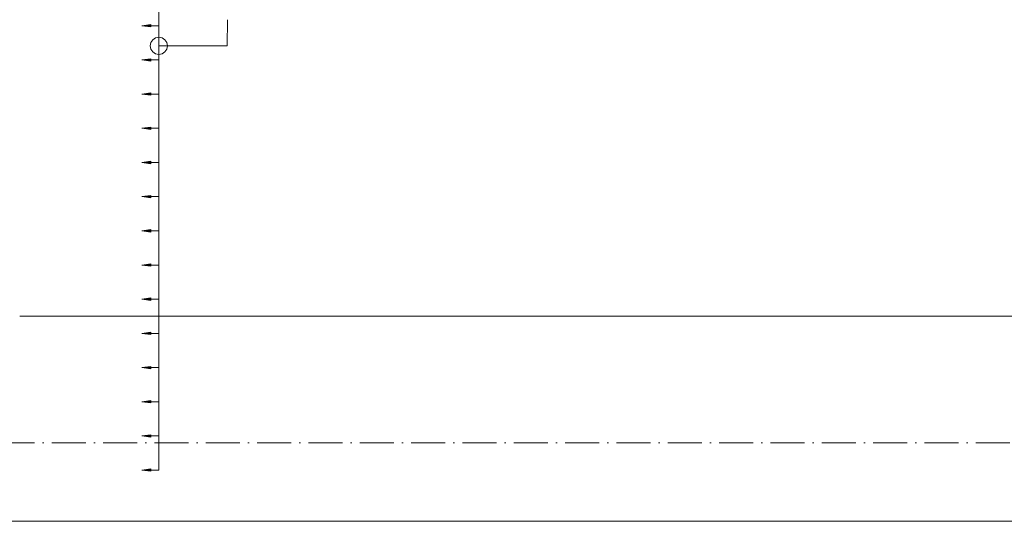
# Model space of a CAD drawing. Header units: millimetres. Extents: x -25607 to 9385, y 1894 to 10168.
# Tile 23 of 181: x -17745 to -14866, y 5770 to 7238. Entities that reach past the tile are written whole.
import ezdxf

# ---------------------------------------------------------------- set-up
doc = ezdxf.new("R2010")
doc.units = ezdxf.units.MM
doc.linetypes.add('Čerchovaná', pattern=[150, 100, -25, 0, -25])
for name, color, linetype, lineweight in [('A-ANNO-DIMS', 211, 'Continuous', 5), ('A-ANNO-DIMS-25', 211, 'Continuous', 5), ('A-FLOR-LEVL', 51, 'Continuous', 5), ('S-BEAM', 12, 'Continuous', 9), ('S-RBAR-IDEN', 171, 'Continuous', 5)]:
    doc.layers.add(name, color=color, linetype=linetype, lineweight=lineweight)
doc.styles.add('Arial_1', font='arial.ttf', dxfattribs={"height": 62.5})
doc.dimstyles.new('Výztuž_kusy__řezy_', dxfattribs={"dimscale": 304.8, "dimtxt": 0.18, "dimasz": 0, "dimexe": 0, "dimexo": 0.0625, "dimgap": 0.082021, "dimtad": 1, "dimdec": 0, "dimzin": 0, "dimdsep": 46, "dimtxsty": 'Arial_1', "dimblk1": 'NONE', "dimblk2": 'NONE', "dimsah": 1, "dimcen": 0.09, "dimazin": 0, "dimtfac": 1, "dimtdec": 4, "dimtix": 1, "dimtmove": 0, "dimatfit": 3, "dimfxl": 0.164042, "dimfxlon": 1, "dimtvp": 1, "dimtfill": 1, "dimtolj": 1, "dimtzin": 0, "dimarcsym": 2})
doc.dimstyles.new('Výztuž_kusy__řezy__1', dxfattribs={"dimscale": 304.8, "dimtxt": 0.18, "dimasz": 0, "dimexe": 0, "dimexo": 0.0625, "dimgap": 0.082021, "dimtad": 1, "dimdec": 0, "dimzin": 0, "dimdsep": 46, "dimtxsty": 'Arial_1', "dimblk1": 'NONE', "dimblk2": 'NONE', "dimsah": 1, "dimcen": 0.09, "dimazin": 0, "dimtfac": 1, "dimtdec": 4, "dimtix": 1, "dimtmove": 0, "dimatfit": 3, "dimfxl": 0.164042, "dimfxlon": 1, "dimtvp": 1, "dimtfill": 1, "dimtolj": 1, "dimtzin": 0, "dimarcsym": 2})

# ---------------------------------------------------------------- blocks, each defined once
blk = doc.blocks.new('DIMBLOCK241-V4')
at = {"layer": 'A-ANNO-DIMS-25'}
for points in [[(-17388.3, 6020), (-17362, 6016.5), (-17362, 6023.5)], [(-17388.3, 5920), (-17362, 5916.5), (-17362, 5923.5)]]:
    blk.add_hatch(color=256, dxfattribs=at).paths.add_polyline_path(points)
for p, q in [((-17362, 6023.5), (-17388.3, 6020)), ((-17388.3, 6020), (-17362, 6016.5)), ((-17338.3, 6020), (-17388.3, 6020)), ((-17362, 6016.5), (-17362, 6023.5)), ((-17338.3, 5920), (-17338.3, 6020)), ((-17338.3, 6020), (-17338.3, 6020)), ((-17362, 5923.5), (-17388.3, 5920)), ((-17388.3, 5920), (-17362, 5916.5)), ((-17338.3, 5920), (-17388.3, 5920)), ((-17362, 5916.5), (-17362, 5923.5)), ((-17338.3, 5920), (-17338.3, 5920))]:
    blk.add_line(p, q, dxfattribs=at)
blk = doc.blocks.new('_None')
blk = doc.blocks.new('DIMBLOCK242-V4')
at = {"layer": 'A-ANNO-DIMS-25'}
for points in [[(-17388.3, 6120), (-17362, 6116.5), (-17362, 6123.5)], [(-17388.3, 6020), (-17362, 6016.5), (-17362, 6023.5)]]:
    blk.add_hatch(color=256, dxfattribs=at).paths.add_polyline_path(points)
for p, q in [((-17362, 6123.5), (-17388.3, 6120)), ((-17388.3, 6120), (-17362, 6116.5)), ((-17338.3, 6120), (-17388.3, 6120)), ((-17362, 6116.5), (-17362, 6123.5)), ((-17338.3, 6020), (-17338.3, 6120)), ((-17338.3, 6120), (-17338.3, 6120)), ((-17362, 6023.5), (-17388.3, 6020)), ((-17388.3, 6020), (-17362, 6016.5)), ((-17338.3, 6020), (-17388.3, 6020)), ((-17362, 6016.5), (-17362, 6023.5)), ((-17338.3, 6020), (-17338.3, 6020))]:
    blk.add_line(p, q, dxfattribs=at)
blk = doc.blocks.new('DIMBLOCK243-V4')
at = {"layer": 'A-ANNO-DIMS-25'}
for points in [[(-17388.3, 6220), (-17362, 6216.5), (-17362, 6223.5)], [(-17388.3, 6120), (-17362, 6116.5), (-17362, 6123.5)]]:
    blk.add_hatch(color=256, dxfattribs=at).paths.add_polyline_path(points)
for p, q in [((-17362, 6223.5), (-17388.3, 6220)), ((-17388.3, 6220), (-17362, 6216.5)), ((-17338.3, 6220), (-17388.3, 6220)), ((-17362, 6216.5), (-17362, 6223.5)), ((-17338.3, 6120), (-17338.3, 6220)), ((-17338.3, 6220), (-17338.3, 6220)), ((-17362, 6123.5), (-17388.3, 6120)), ((-17388.3, 6120), (-17362, 6116.5)), ((-17338.3, 6120), (-17388.3, 6120)), ((-17362, 6116.5), (-17362, 6123.5)), ((-17338.3, 6120), (-17338.3, 6120))]:
    blk.add_line(p, q, dxfattribs=at)
blk = doc.blocks.new('DIMBLOCK244-V4')
at = {"layer": 'A-ANNO-DIMS-25'}
for points in [[(-17388.3, 6320), (-17362, 6316.5), (-17362, 6323.5)], [(-17388.3, 6220), (-17362, 6216.5), (-17362, 6223.5)]]:
    blk.add_hatch(color=256, dxfattribs=at).paths.add_polyline_path(points)
for p, q in [((-17362, 6323.5), (-17388.3, 6320)), ((-17388.3, 6320), (-17362, 6316.5)), ((-17338.3, 6320), (-17388.3, 6320)), ((-17362, 6316.5), (-17362, 6323.5)), ((-17338.3, 6220), (-17338.3, 6320)), ((-17338.3, 6320), (-17338.3, 6320)), ((-17362, 6223.5), (-17388.3, 6220)), ((-17388.3, 6220), (-17362, 6216.5)), ((-17338.3, 6220), (-17388.3, 6220)), ((-17362, 6216.5), (-17362, 6223.5)), ((-17338.3, 6220), (-17338.3, 6220))]:
    blk.add_line(p, q, dxfattribs=at)
blk = doc.blocks.new('DIMBLOCK245-V4')
at = {"layer": 'A-ANNO-DIMS-25'}
for points in [[(-17388.3, 6420), (-17362, 6416.5), (-17362, 6423.5)], [(-17388.3, 6320), (-17362, 6316.5), (-17362, 6323.5)]]:
    blk.add_hatch(color=256, dxfattribs=at).paths.add_polyline_path(points)
for p, q in [((-17362, 6423.5), (-17388.3, 6420)), ((-17388.3, 6420), (-17362, 6416.5)), ((-17338.3, 6420), (-17388.3, 6420)), ((-17362, 6416.5), (-17362, 6423.5)), ((-17338.3, 6320), (-17338.3, 6420)), ((-17338.3, 6420), (-17338.3, 6420)), ((-17362, 6323.5), (-17388.3, 6320)), ((-17388.3, 6320), (-17362, 6316.5)), ((-17338.3, 6320), (-17388.3, 6320)), ((-17362, 6316.5), (-17362, 6323.5)), ((-17338.3, 6320), (-17338.3, 6320))]:
    blk.add_line(p, q, dxfattribs=at)
blk = doc.blocks.new('DIMBLOCK246-V4')
at = {"layer": 'A-ANNO-DIMS-25'}
for points in [[(-17388.3, 6520), (-17362, 6516.5), (-17362, 6523.5)], [(-17388.3, 6420), (-17362, 6416.5), (-17362, 6423.5)]]:
    blk.add_hatch(color=256, dxfattribs=at).paths.add_polyline_path(points)
for p, q in [((-17362, 6523.5), (-17388.3, 6520)), ((-17388.3, 6520), (-17362, 6516.5)), ((-17338.3, 6520), (-17388.3, 6520)), ((-17362, 6516.5), (-17362, 6523.5)), ((-17338.3, 6420), (-17338.3, 6520)), ((-17338.3, 6520), (-17338.3, 6520)), ((-17362, 6423.5), (-17388.3, 6420)), ((-17388.3, 6420), (-17362, 6416.5)), ((-17338.3, 6420), (-17388.3, 6420)), ((-17362, 6416.5), (-17362, 6423.5)), ((-17338.3, 6420), (-17338.3, 6420))]:
    blk.add_line(p, q, dxfattribs=at)
blk = doc.blocks.new('DIMBLOCK247-V4')
at = {"layer": 'A-ANNO-DIMS-25'}
for points in [[(-17388.3, 6620), (-17362, 6616.5), (-17362, 6623.5)], [(-17388.3, 6520), (-17362, 6516.5), (-17362, 6523.5)]]:
    blk.add_hatch(color=256, dxfattribs=at).paths.add_polyline_path(points)
for p, q in [((-17362, 6623.5), (-17388.3, 6620)), ((-17362, 6616.5), (-17362, 6623.5)), ((-17388.3, 6620), (-17362, 6616.5)), ((-17338.3, 6620), (-17388.3, 6620)), ((-17338.3, 6520), (-17338.3, 6620)), ((-17338.3, 6620), (-17338.3, 6620)), ((-17362, 6523.5), (-17388.3, 6520)), ((-17388.3, 6520), (-17362, 6516.5)), ((-17338.3, 6520), (-17388.3, 6520)), ((-17362, 6516.5), (-17362, 6523.5)), ((-17338.3, 6520), (-17338.3, 6520))]:
    blk.add_line(p, q, dxfattribs=at)
blk = doc.blocks.new('DIMBLOCK248-V4')
at = {"layer": 'A-ANNO-DIMS-25'}
for points in [[(-17388.3, 6720), (-17362, 6716.5), (-17362, 6723.5)], [(-17388.3, 6620), (-17362, 6616.5), (-17362, 6623.5)]]:
    blk.add_hatch(color=256, dxfattribs=at).paths.add_polyline_path(points)
for p, q in [((-17362, 6723.5), (-17388.3, 6720)), ((-17388.3, 6720), (-17362, 6716.5)), ((-17338.3, 6720), (-17388.3, 6720)), ((-17362, 6716.5), (-17362, 6723.5)), ((-17338.3, 6620), (-17338.3, 6720)), ((-17338.3, 6720), (-17338.3, 6720)), ((-17362, 6623.5), (-17388.3, 6620)), ((-17362, 6616.5), (-17362, 6623.5)), ((-17388.3, 6620), (-17362, 6616.5)), ((-17338.3, 6620), (-17388.3, 6620)), ((-17338.3, 6620), (-17338.3, 6620))]:
    blk.add_line(p, q, dxfattribs=at)
blk = doc.blocks.new('DIMBLOCK249-V4')
at = {"layer": 'A-ANNO-DIMS-25'}
for points in [[(-17388.3, 6820), (-17362, 6816.5), (-17362, 6823.5)], [(-17388.3, 6720), (-17362, 6716.5), (-17362, 6723.5)]]:
    blk.add_hatch(color=256, dxfattribs=at).paths.add_polyline_path(points)
for p, q in [((-17362, 6823.5), (-17388.3, 6820)), ((-17362, 6816.5), (-17362, 6823.5)), ((-17388.3, 6820), (-17362, 6816.5)), ((-17338.3, 6820), (-17388.3, 6820)), ((-17338.3, 6720), (-17338.3, 6820)), ((-17338.3, 6820), (-17338.3, 6820)), ((-17362, 6723.5), (-17388.3, 6720)), ((-17388.3, 6720), (-17362, 6716.5)), ((-17338.3, 6720), (-17388.3, 6720)), ((-17362, 6716.5), (-17362, 6723.5)), ((-17338.3, 6720), (-17338.3, 6720))]:
    blk.add_line(p, q, dxfattribs=at)
blk = doc.blocks.new('DIMBLOCK250-V4')
at = {"layer": 'A-ANNO-DIMS-25'}
for points in [[(-17388.3, 6920), (-17362, 6916.5), (-17362, 6923.5)], [(-17388.3, 6820), (-17362, 6816.5), (-17362, 6823.5)]]:
    blk.add_hatch(color=256, dxfattribs=at).paths.add_polyline_path(points)
for p, q in [((-17362, 6923.5), (-17388.3, 6920)), ((-17388.3, 6920), (-17362, 6916.5)), ((-17338.3, 6920), (-17388.3, 6920)), ((-17362, 6916.5), (-17362, 6923.5)), ((-17338.3, 6820), (-17338.3, 6920)), ((-17338.3, 6920), (-17338.3, 6920)), ((-17362, 6823.5), (-17388.3, 6820)), ((-17362, 6816.5), (-17362, 6823.5)), ((-17388.3, 6820), (-17362, 6816.5)), ((-17338.3, 6820), (-17388.3, 6820)), ((-17338.3, 6820), (-17338.3, 6820))]:
    blk.add_line(p, q, dxfattribs=at)
blk = doc.blocks.new('DIMBLOCK251-V4')
at = {"layer": 'A-ANNO-DIMS-25'}
for points in [[(-17388.3, 7020), (-17362, 7016.5), (-17362, 7023.5)], [(-17388.3, 6920), (-17362, 6916.5), (-17362, 6923.5)]]:
    blk.add_hatch(color=256, dxfattribs=at).paths.add_polyline_path(points)
for p, q in [((-17362, 7023.5), (-17388.3, 7020)), ((-17388.3, 7020), (-17362, 7016.5)), ((-17338.3, 7020), (-17388.3, 7020)), ((-17362, 7016.5), (-17362, 7023.5)), ((-17338.3, 6920), (-17338.3, 7020)), ((-17338.3, 7020), (-17338.3, 7020)), ((-17362, 6923.5), (-17388.3, 6920)), ((-17388.3, 6920), (-17362, 6916.5)), ((-17338.3, 6920), (-17388.3, 6920)), ((-17362, 6916.5), (-17362, 6923.5)), ((-17338.3, 6920), (-17338.3, 6920))]:
    blk.add_line(p, q, dxfattribs=at)
blk = doc.blocks.new('DIMBLOCK252-V4')
at = {"layer": 'A-ANNO-DIMS-25'}
for points in [[(-17388.3, 7120), (-17362, 7116.5), (-17362, 7123.5)], [(-17388.3, 7020), (-17362, 7016.5), (-17362, 7023.5)]]:
    blk.add_hatch(color=256, dxfattribs=at).paths.add_polyline_path(points)
for p, q in [((-17362, 7123.5), (-17388.3, 7120)), ((-17388.3, 7120), (-17362, 7116.5)), ((-17338.3, 7120), (-17388.3, 7120)), ((-17362, 7116.5), (-17362, 7123.5)), ((-17338.3, 7020), (-17338.3, 7120)), ((-17338.3, 7120), (-17338.3, 7120)), ((-17362, 7023.5), (-17388.3, 7020)), ((-17388.3, 7020), (-17362, 7016.5)), ((-17338.3, 7020), (-17388.3, 7020)), ((-17362, 7016.5), (-17362, 7023.5)), ((-17338.3, 7020), (-17338.3, 7020))]:
    blk.add_line(p, q, dxfattribs=at)
blk = doc.blocks.new('DIMBLOCK253-V4')
at = {"layer": 'A-ANNO-DIMS-25'}
for points in [[(-17388.3, 7220), (-17362, 7216.5), (-17362, 7223.5)], [(-17388.3, 7120), (-17362, 7116.5), (-17362, 7123.5)]]:
    blk.add_hatch(color=256, dxfattribs=at).paths.add_polyline_path(points)
for p, q in [((-17362, 7223.5), (-17388.3, 7220)), ((-17388.3, 7220), (-17362, 7216.5)), ((-17338.3, 7220), (-17388.3, 7220)), ((-17362, 7216.5), (-17362, 7223.5)), ((-17338.3, 7120), (-17338.3, 7220)), ((-17338.3, 7220), (-17338.3, 7220)), ((-17362, 7123.5), (-17388.3, 7120)), ((-17388.3, 7120), (-17362, 7116.5)), ((-17338.3, 7120), (-17388.3, 7120)), ((-17362, 7116.5), (-17362, 7123.5)), ((-17338.3, 7120), (-17338.3, 7120))]:
    blk.add_line(p, q, dxfattribs=at)
blk = doc.blocks.new('DIMBLOCK254-V4')
at = {"layer": 'A-ANNO-DIMS-25'}
for points in [[(-17388.3, 7320), (-17362, 7316.5), (-17362, 7323.5)], [(-17388.3, 7220), (-17362, 7216.5), (-17362, 7223.5)]]:
    blk.add_hatch(color=256, dxfattribs=at).paths.add_polyline_path(points)
for p, q in [((-17362, 7323.5), (-17388.3, 7320)), ((-17388.3, 7320), (-17362, 7316.5)), ((-17338.3, 7320), (-17388.3, 7320)), ((-17362, 7316.5), (-17362, 7323.5)), ((-17338.3, 7220), (-17338.3, 7320)), ((-17338.3, 7320), (-17338.3, 7320)), ((-17362, 7223.5), (-17388.3, 7220)), ((-17388.3, 7220), (-17362, 7216.5)), ((-17338.3, 7220), (-17388.3, 7220)), ((-17362, 7216.5), (-17362, 7223.5)), ((-17338.3, 7220), (-17338.3, 7220))]:
    blk.add_line(p, q, dxfattribs=at)
blk = doc.blocks.new('DIMBLOCK268-V4')
at = {"layer": 'A-ANNO-DIMS-25'}
for points in [[(-17388.3, 8620), (-17362, 8616.5), (-17362, 8623.5)], [(-17388.3, 8520), (-17362, 8516.5), (-17362, 8523.5)], [(-17388.3, 8420), (-17362, 8416.5), (-17362, 8423.5)], [(-17388.3, 8320), (-17362, 8316.5), (-17362, 8323.5)], [(-17388.3, 8220), (-17362, 8216.5), (-17362, 8223.5)], [(-17388.3, 8120), (-17362, 8116.5), (-17362, 8123.5)], [(-17388.3, 8020), (-17362, 8016.5), (-17362, 8023.5)], [(-17388.3, 7920), (-17362, 7916.5), (-17362, 7923.5)], [(-17388.3, 7820), (-17362, 7816.5), (-17362, 7823.5)], [(-17388.3, 7720), (-17362, 7716.5), (-17362, 7723.5)], [(-17388.3, 7620), (-17362, 7616.5), (-17362, 7623.5)], [(-17388.3, 7520), (-17362, 7516.5), (-17362, 7523.5)], [(-17388.3, 7420), (-17362, 7416.5), (-17362, 7423.5)], [(-17388.3, 7320), (-17362, 7316.5), (-17362, 7323.5)], [(-17388.3, 7220), (-17362, 7216.5), (-17362, 7223.5)], [(-17388.3, 7120), (-17362, 7116.5), (-17362, 7123.5)], [(-17388.3, 7020), (-17362, 7016.5), (-17362, 7023.5)], [(-17388.3, 6920), (-17362, 6916.5), (-17362, 6923.5)], [(-17388.3, 6820), (-17362, 6816.5), (-17362, 6823.5)], [(-17388.3, 6720), (-17362, 6716.5), (-17362, 6723.5)], [(-17388.3, 6620), (-17362, 6616.5), (-17362, 6623.5)], [(-17388.3, 6520), (-17362, 6516.5), (-17362, 6523.5)], [(-17388.3, 6420), (-17362, 6416.5), (-17362, 6423.5)], [(-17388.3, 6320), (-17362, 6316.5), (-17362, 6323.5)], [(-17388.3, 6220), (-17362, 6216.5), (-17362, 6223.5)], [(-17388.3, 6120), (-17362, 6116.5), (-17362, 6123.5)], [(-17388.3, 6020), (-17362, 6016.5), (-17362, 6023.5)], [(-17388.3, 5920), (-17362, 5916.5), (-17362, 5923.5)]]:
    blk.add_hatch(color=256, dxfattribs=at).paths.add_polyline_path(points)
for p, q in [((-17362, 8623.5), (-17388.3, 8620)), ((-17388.3, 8620), (-17362, 8616.5)), ((-17338.3, 8620), (-17388.3, 8620)), ((-17362, 8616.5), (-17362, 8623.5)), ((-17338.3, 5920), (-17338.3, 8620)), ((-17338.3, 8520), (-17338.3, 8620)), ((-17338.3, 8620), (-17338.3, 8620)), ((-17362, 8523.5), (-17388.3, 8520)), ((-17362, 8516.5), (-17362, 8523.5)), ((-17388.3, 8520), (-17362, 8516.5)), ((-17338.3, 8520), (-17388.3, 8520)), ((-17338.3, 8420), (-17338.3, 8520)), ((-17338.3, 8520), (-17338.3, 8520)), ((-17362, 8423.5), (-17388.3, 8420)), ((-17388.3, 8420), (-17362, 8416.5)), ((-17338.3, 8420), (-17388.3, 8420)), ((-17362, 8416.5), (-17362, 8423.5)), ((-17338.3, 8320), (-17338.3, 8420)), ((-17338.3, 8420), (-17338.3, 8420)), ((-17362, 8323.5), (-17388.3, 8320)), ((-17388.3, 8320), (-17362, 8316.5)), ((-17338.3, 8320), (-17388.3, 8320)), ((-17362, 8316.5), (-17362, 8323.5)), ((-17338.3, 8220), (-17338.3, 8320)), ((-17338.3, 8320), (-17338.3, 8320)), ((-17362, 8223.5), (-17388.3, 8220)), ((-17388.3, 8220), (-17362, 8216.5)), ((-17338.3, 8220), (-17388.3, 8220)), ((-17362, 8216.5), (-17362, 8223.5)), ((-17338.3, 8120), (-17338.3, 8220)), ((-17338.3, 8220), (-17338.3, 8220)), ((-17362, 8123.5), (-17388.3, 8120)), ((-17388.3, 8120), (-17362, 8116.5)), ((-17338.3, 8120), (-17388.3, 8120)), ((-17362, 8116.5), (-17362, 8123.5)), ((-17338.3, 8020), (-17338.3, 8120)), ((-17338.3, 8120), (-17338.3, 8120)), ((-17362, 8023.5), (-17388.3, 8020)), ((-17388.3, 8020), (-17362, 8016.5)), ((-17338.3, 8020), (-17388.3, 8020)), ((-17362, 8016.5), (-17362, 8023.5)), ((-17338.3, 7920), (-17338.3, 8020)), ((-17338.3, 8020), (-17338.3, 8020)), ((-17362, 7923.5), (-17388.3, 7920)), ((-17388.3, 7920), (-17362, 7916.5)), ((-17338.3, 7920), (-17388.3, 7920)), ((-17362, 7916.5), (-17362, 7923.5)), ((-17338.3, 7820), (-17338.3, 7920)), ((-17338.3, 7920), (-17338.3, 7920)), ((-17362, 7823.5), (-17388.3, 7820)), ((-17388.3, 7820), (-17362, 7816.5)), ((-17338.3, 7820), (-17388.3, 7820)), ((-17362, 7816.5), (-17362, 7823.5)), ((-17338.3, 7720), (-17338.3, 7820)), ((-17338.3, 7820), (-17338.3, 7820)), ((-17362, 7723.5), (-17388.3, 7720)), ((-17388.3, 7720), (-17362, 7716.5)), ((-17338.3, 7720), (-17388.3, 7720)), ((-17362, 7716.5), (-17362, 7723.5)), ((-17338.3, 7620), (-17338.3, 7720)), ((-17338.3, 7720), (-17338.3, 7720)), ((-17362, 7623.5), (-17388.3, 7620)), ((-17388.3, 7620), (-17362, 7616.5)), ((-17338.3, 7620), (-17388.3, 7620)), ((-17362, 7616.5), (-17362, 7623.5)), ((-17338.3, 7520), (-17338.3, 7620)), ((-17338.3, 7620), (-17338.3, 7620)), ((-17362, 7523.5), (-17388.3, 7520)), ((-17388.3, 7520), (-17362, 7516.5)), ((-17338.3, 7520), (-17388.3, 7520)), ((-17362, 7516.5), (-17362, 7523.5)), ((-17338.3, 7420), (-17338.3, 7520)), ((-17338.3, 7520), (-17338.3, 7520)), ((-17362, 7423.5), (-17388.3, 7420)), ((-17388.3, 7420), (-17362, 7416.5)), ((-17338.3, 7420), (-17388.3, 7420)), ((-17362, 7416.5), (-17362, 7423.5)), ((-17338.3, 7320), (-17338.3, 7420)), ((-17338.3, 7420), (-17338.3, 7420)), ((-17362, 7323.5), (-17388.3, 7320)), ((-17388.3, 7320), (-17362, 7316.5)), ((-17338.3, 7320), (-17388.3, 7320)), ((-17362, 7316.5), (-17362, 7323.5)), ((-17338.3, 7220), (-17338.3, 7320)), ((-17338.3, 7320), (-17338.3, 7320)), ((-17362, 7223.5), (-17388.3, 7220)), ((-17388.3, 7220), (-17362, 7216.5)), ((-17338.3, 7220), (-17388.3, 7220)), ((-17362, 7216.5), (-17362, 7223.5)), ((-17338.3, 7120), (-17338.3, 7220)), ((-17338.3, 7220), (-17338.3, 7220)), ((-17362, 7123.5), (-17388.3, 7120)), ((-17388.3, 7120), (-17362, 7116.5)), ((-17338.3, 7120), (-17388.3, 7120)), ((-17362, 7116.5), (-17362, 7123.5)), ((-17338.3, 7020), (-17338.3, 7120)), ((-17338.3, 7120), (-17338.3, 7120)), ((-17362, 7023.5), (-17388.3, 7020)), ((-17388.3, 7020), (-17362, 7016.5)), ((-17338.3, 7020), (-17388.3, 7020)), ((-17362, 7016.5), (-17362, 7023.5)), ((-17338.3, 6920), (-17338.3, 7020)), ((-17338.3, 7020), (-17338.3, 7020)), ((-17362, 6923.5), (-17388.3, 6920)), ((-17388.3, 6920), (-17362, 6916.5)), ((-17338.3, 6920), (-17388.3, 6920)), ((-17362, 6916.5), (-17362, 6923.5)), ((-17338.3, 6820), (-17338.3, 6920)), ((-17338.3, 6920), (-17338.3, 6920)), ((-17362, 6823.5), (-17388.3, 6820)), ((-17362, 6816.5), (-17362, 6823.5)), ((-17388.3, 6820), (-17362, 6816.5)), ((-17338.3, 6820), (-17388.3, 6820)), ((-17338.3, 6720), (-17338.3, 6820)), ((-17338.3, 6820), (-17338.3, 6820)), ((-17362, 6723.5), (-17388.3, 6720)), ((-17388.3, 6720), (-17362, 6716.5)), ((-17338.3, 6720), (-17388.3, 6720)), ((-17362, 6716.5), (-17362, 6723.5)), ((-17338.3, 6620), (-17338.3, 6720)), ((-17338.3, 6720), (-17338.3, 6720)), ((-17362, 6623.5), (-17388.3, 6620)), ((-17362, 6616.5), (-17362, 6623.5)), ((-17388.3, 6620), (-17362, 6616.5)), ((-17338.3, 6620), (-17388.3, 6620)), ((-17338.3, 6520), (-17338.3, 6620)), ((-17338.3, 6620), (-17338.3, 6620)), ((-17362, 6523.5), (-17388.3, 6520)), ((-17388.3, 6520), (-17362, 6516.5)), ((-17338.3, 6520), (-17388.3, 6520)), ((-17362, 6516.5), (-17362, 6523.5)), ((-17338.3, 6420), (-17338.3, 6520)), ((-17338.3, 6520), (-17338.3, 6520)), ((-17362, 6423.5), (-17388.3, 6420)), ((-17388.3, 6420), (-17362, 6416.5)), ((-17338.3, 6420), (-17388.3, 6420)), ((-17362, 6416.5), (-17362, 6423.5)), ((-17338.3, 6320), (-17338.3, 6420)), ((-17338.3, 6420), (-17338.3, 6420)), ((-17362, 6323.5), (-17388.3, 6320)), ((-17388.3, 6320), (-17362, 6316.5)), ((-17338.3, 6320), (-17388.3, 6320)), ((-17362, 6316.5), (-17362, 6323.5)), ((-17338.3, 6220), (-17338.3, 6320)), ((-17338.3, 6320), (-17338.3, 6320)), ((-17362, 6223.5), (-17388.3, 6220)), ((-17388.3, 6220), (-17362, 6216.5)), ((-17338.3, 6220), (-17388.3, 6220)), ((-17362, 6216.5), (-17362, 6223.5)), ((-17338.3, 6120), (-17338.3, 6220)), ((-17338.3, 6220), (-17338.3, 6220)), ((-17362, 6123.5), (-17388.3, 6120)), ((-17388.3, 6120), (-17362, 6116.5)), ((-17338.3, 6120), (-17388.3, 6120)), ((-17362, 6116.5), (-17362, 6123.5)), ((-17338.3, 6020), (-17338.3, 6120)), ((-17338.3, 6120), (-17338.3, 6120)), ((-17362, 6023.5), (-17388.3, 6020)), ((-17388.3, 6020), (-17362, 6016.5)), ((-17338.3, 6020), (-17388.3, 6020)), ((-17362, 6016.5), (-17362, 6023.5)), ((-17338.3, 5920), (-17338.3, 6020)), ((-17338.3, 6020), (-17338.3, 6020)), ((-17362, 5923.5), (-17388.3, 5920)), ((-17388.3, 5920), (-17362, 5916.5)), ((-17338.3, 5920), (-17388.3, 5920)), ((-17362, 5916.5), (-17362, 5923.5)), ((-17338.3, 5920), (-17338.3, 5920))]:
    blk.add_line(p, q, dxfattribs=at)

msp = doc.modelspace()

# ---------------------------------------------------------------- linework, layer by layer
at = {"layer": 'A-FLOR-LEVL', "linetype": 'Čerchovaná'}
msp.add_line((-25606.8, 6000), (-4574.7, 6000), dxfattribs=at)
at = {"layer": 'S-BEAM'}
for p, q in [((-17745, 6370), (-13390, 6370)), ((-13390, 6370), (-17745, 6370)), ((-5214.6, 5770), (-24630, 5770)), ((-5900, 5770), (-24130, 5770))]:
    msp.add_line(p, q, dxfattribs=at)
at = {"layer": 'S-RBAR-IDEN'}
for p, q in [((-17138.3, 7161.2), (-17137.3, 7237.8)), ((-17338.3, 7161.2), (-17138.3, 7161.2))]:
    msp.add_line(p, q, dxfattribs=at)
msp.add_circle((-17338.3, 7161.2), 25, dxfattribs=at)

# ---------------------------------------------------------------- dimensions: what is measured, and where the dimension line sits
at = {"layer": 'A-ANNO-DIMS'}
for base, p1, p2, text, dimstyle, override, picture, middle in [((-17338.3, 8620), (-17388.3, 5920), (-17388.3, 8620), '100 2700', 'Výztuž_kusy__řezy__1', {"dimpost": '<>', "dimblk1": 'None', "dimblk2": 'None', "dimsah": 1, "dimfxl": 2700}, 'DIMBLOCK268-V4', (-17395.2, 7270)), ((-17338.3, 7320), (-17388.3, 7220), (-17388.3, 7320), ' ', 'Výztuž_kusy__řezy_', {"dimpost": '<>', "dimfxl": 100}, 'DIMBLOCK254-V4', (-17338.3, 7270)), ((-17338.3, 7220), (-17388.3, 7120), (-17388.3, 7220), ' ', 'Výztuž_kusy__řezy_', {"dimpost": '<>', "dimfxl": 100}, 'DIMBLOCK253-V4', (-17338.3, 7170)), ((-17338.3, 7120), (-17388.3, 7020), (-17388.3, 7120), ' ', 'Výztuž_kusy__řezy_', {"dimpost": '<>', "dimfxl": 100}, 'DIMBLOCK252-V4', (-17338.3, 7070)), ((-17338.3, 7020), (-17388.3, 6920), (-17388.3, 7020), ' ', 'Výztuž_kusy__řezy_', {"dimpost": '<>', "dimfxl": 100}, 'DIMBLOCK251-V4', (-17338.3, 6970)), ((-17338.3, 6920), (-17388.3, 6820), (-17388.3, 6920), ' ', 'Výztuž_kusy__řezy_', {"dimpost": '<>', "dimfxl": 100}, 'DIMBLOCK250-V4', (-17338.3, 6870)), ((-17338.3, 6820), (-17388.3, 6720), (-17388.3, 6820), ' ', 'Výztuž_kusy__řezy_', {"dimpost": '<>', "dimfxl": 100}, 'DIMBLOCK249-V4', (-17338.3, 6770)), ((-17338.3, 6720), (-17388.3, 6620), (-17388.3, 6720), ' ', 'Výztuž_kusy__řezy_', {"dimpost": '<>', "dimfxl": 100}, 'DIMBLOCK248-V4', (-17338.3, 6670)), ((-17338.3, 6620), (-17388.3, 6520), (-17388.3, 6620), ' ', 'Výztuž_kusy__řezy_', {"dimpost": '<>', "dimfxl": 100}, 'DIMBLOCK247-V4', (-17338.3, 6570)), ((-17338.3, 6520), (-17388.3, 6420), (-17388.3, 6520), ' ', 'Výztuž_kusy__řezy_', {"dimpost": '<>', "dimfxl": 100}, 'DIMBLOCK246-V4', (-17338.3, 6470)), ((-17338.3, 6420), (-17388.3, 6320), (-17388.3, 6420), ' ', 'Výztuž_kusy__řezy_', {"dimpost": '<>', "dimfxl": 100}, 'DIMBLOCK245-V4', (-17338.3, 6370)), ((-17338.3, 6320), (-17388.3, 6220), (-17388.3, 6320), ' ', 'Výztuž_kusy__řezy_', {"dimpost": '<>', "dimfxl": 100}, 'DIMBLOCK244-V4', (-17338.3, 6270)), ((-17338.3, 6220), (-17388.3, 6120), (-17388.3, 6220), ' ', 'Výztuž_kusy__řezy_', {"dimpost": '<>', "dimfxl": 100}, 'DIMBLOCK243-V4', (-17338.3, 6170)), ((-17338.3, 6120), (-17388.3, 6020), (-17388.3, 6120), ' ', 'Výztuž_kusy__řezy_', {"dimpost": '<>', "dimfxl": 100}, 'DIMBLOCK242-V4', (-17338.3, 6070)), ((-17338.3, 6020), (-17388.3, 5920), (-17388.3, 6020), ' ', 'Výztuž_kusy__řezy_', {"dimpost": '<>', "dimfxl": 100}, 'DIMBLOCK241-V4', (-17338.3, 5970))]:
    dim = msp.add_linear_dim(base=base, p1=p1, p2=p2, angle=90, text=text, dimstyle=dimstyle, override=override, dxfattribs=at)
    dim.commit()
    dim.dimension.update_dxf_attribs({"geometry": picture, "text_midpoint": middle})

doc.saveas('drawing.dxf')
